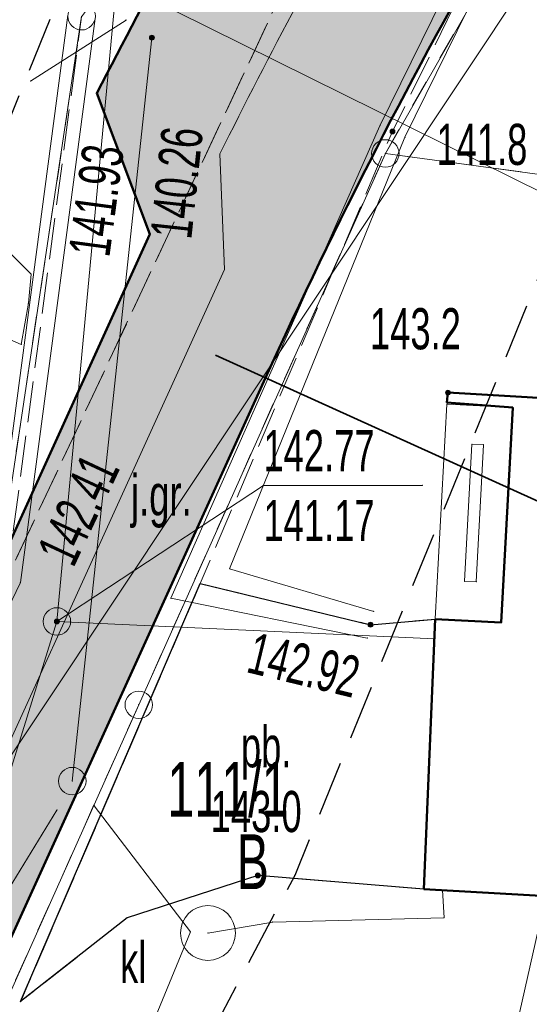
# Model space of a CAD drawing. Extents: x 6456700 to 6518119, y 5963420 to 5980059.
# Tile 198 of 256: x 6512439 to 6512448, y 5966171 to 5966189. Entities that reach past the tile are written whole.
import ezdxf
from ezdxf.enums import TextEntityAlignment as Align

# ---------------------------------------------------------------- set-up
doc = ezdxf.new("R2010")
doc.units = 0
doc.header["$MEASUREMENT"] = 0
for name, pattern in [('L_0_03', [1, 0.5, -0.5]), ('L_0_04', [1.5, 1, -0.5]), ('L_0_52', [1, 0.75, -0.25])]:
    doc.linetypes.add(name, pattern=pattern)
doc.layers.get('0').update_dxf_attribs({"color": 2, "linetype": 'CONTINUOUS', "lineweight": 5})
for name, color, linetype, lineweight in [('18mm Kreska ciągła', 7, 'CONTINUOUS', 18), ('202_punkt_graniczny', 7, 'CONTINUOUS', 18), ('210_oznaczenie_konturu_uzytku_gruntowego', 96, 'CONTINUOUS', 18), ('211_numer_dzialki_ewidencyjnej', 7, 'CONTINUOUS', 18), ('218_kontur_uzytku_gruntowego', 96, 'L_0_03', 18), ('219_dzialka_ewidencyjna', 7, 'CONTINUOUS', 18), ('312_budynek_ewidencyjny', 7, 'CONTINUOUS', 18), ('352_schody', 7, 'CONTINUOUS', 18), ('35mm Ciągła', 7, 'CONTINUOUS', 35), ('50mm Kreska ciągła', 7, 'CONTINUOUS', 50), ('9mm Kreska ciągła', 252, 'CONTINUOUS', 9), ('jezdnia', 7, 'CONTINUOUS', 18), ('jezdnia_Atr17', 7, 'CONTINUOUS', 18), ('komora_podziemna', 7, 'CONTINUOUS', 18), ('kraweznik', 7, 'CONTINUOUS', 18), ('obszar_utwardzony', 7, 'CONTINUOUS', 18), ('obszar_utwardzony_Atr17', 7, 'CONTINUOUS', 18), ('osadnik__szambo', 7, 'CONTINUOUS', 18), ('osadnik__szambo_Atr17', 7, 'CONTINUOUS', 18), ('pikieta_naturalna', 7, 'CONTINUOUS', 18), ('pikieta_naturalna_Atr2', 7, 'CONTINUOUS', 18), ('pikieta_sztuczna', 7, 'CONTINUOUS', 18), ('pikieta_sztuczna_Atr2', 7, 'CONTINUOUS', 18), ('przewod_elektroenergetyczny_niskiego_napiecia', 7, 'CONTINUOUS', 18), ('przewod_kanalizacyjny', 7, 'CONTINUOUS', 18), ('przewod_telekomunikacyjny_podziemny', 7, 'CONTINUOUS', 18), ('przewod_wodociagowy', 7, 'CONTINUOUS', 18), ('rzedna', 7, 'CONTINUOUS', 18), ('rzedna_Atr2', 7, 'CONTINUOUS', 18), ('rzedna_Atr3', 7, 'CONTINUOUS', 18), ('sciana_oporowa__linia_', 7, 'CONTINUOUS', 18), ('studnia_kanalizacyjna', 7, 'CONTINUOUS', 18), ('weranda_lub_ganek', 7, 'CONTINUOUS', 18), ('Zakres', 7, 'CONTINUOUS', 18)]:
    doc.layers.add(name, color=color, linetype=linetype, lineweight=lineweight)
doc.styles.get("Standard").update_dxf_attribs({"font": 'txt', "width": 0.75})

# ---------------------------------------------------------------- blocks, each defined once
blk = doc.blocks.new('mdcp_nowa')
at = {"layer": 'pikieta_naturalna', "linetype": 'Continuous', "lineweight": 18, "true_color": 0x000000}
for points in [[(6495176.56, 5982638.095, 1), (6495176.56, 5982638.185, 1)], [(6495177.57, 5982633.335, 1), (6495177.57, 5982633.425, 1)], [(6495174.11, 5982624.535, 1), (6495174.11, 5982624.625, 1)]]:
    blk.add_hatch(color=18, dxfattribs=at).paths.add_polyline_path(points)
at = {"layer": 'pikieta_sztuczna', "linetype": 'Continuous', "lineweight": 18, "true_color": 0x000000}
blk.add_hatch(color=18, dxfattribs=at).paths.add_polyline_path([(6495176.16, 5982629.105, 1), (6495176.16, 5982629.195, 1)])
at = {"layer": 'rzedna', "linetype": 'Continuous', "lineweight": 18, "true_color": 0x000000}
for points in [[(6495172.18, 5982639.805, 1), (6495172.18, 5982639.895, 1)], [(6495170.45, 5982629.165, 1), (6495170.45, 5982629.255, 1)]]:
    blk.add_hatch(color=18, dxfattribs=at).paths.add_polyline_path(points)
at = {"layer": '202_punkt_graniczny', "color": 7, "linetype": 'Continuous', "lineweight": 18}
for centre in [(6495170.9, 5982640.24), (6495176.43, 5982637.74), (6495171.94, 5982627.69)]:
    blk.add_circle(centre, 0.25, dxfattribs=at)
at = {"layer": '202_punkt_graniczny'}
for p in [(6495176.43, 5982637.74), (6495171.94, 5982627.69)]:
    blk.add_point(p, dxfattribs=at)
at = {"layer": '218_kontur_uzytku_gruntowego', "lineweight": 18, "flags": 128}
for points in [[(6495176.43, 5982637.74), (6495183.86, 5982650.71)], [(6495168.97, 5982627.36), (6495170.9, 5982640.24)], [(6495176.43, 5982637.74), (6495171.94, 5982627.69)], [(6495202.68, 5982634.16), (6495176.43, 5982637.74)], [(6495171.94, 5982627.69), (6495166.96, 5982616.54)]]:
    blk.add_lwpolyline(points, dxfattribs=at)
at = {"layer": '218_kontur_uzytku_gruntowego'}
for p in [(6495176.43, 5982637.74), (6495176.43, 5982637.74), (6495176.43, 5982637.74), (6495176.43, 5982637.74), (6495176.43, 5982637.74), (6495176.43, 5982637.74), (6495171.94, 5982627.69), (6495171.94, 5982627.69), (6495171.94, 5982627.69), (6495171.94, 5982627.69)]:
    blk.add_point(p, dxfattribs=at)
at = {"layer": '219_dzialka_ewidencyjna', "color": 3, "linetype": 'Continuous', "lineweight": 18, "flags": 128}
for points in [[(6495183.86, 5982650.71), (6495176.43, 5982637.74)], [(6495168.97, 5982627.36), (6495170.9, 5982640.24)], [(6495176.43, 5982637.74), (6495171.94, 5982627.69)], [(6495176.43, 5982637.74), (6495202.68, 5982634.16)], [(6495171.94, 5982627.69), (6495166.96, 5982616.54)]]:
    blk.add_lwpolyline(points, dxfattribs=at)
at = {"layer": '219_dzialka_ewidencyjna', "color": 3}
for p in [(6495176.43, 5982637.74), (6495176.43, 5982637.74), (6495176.43, 5982637.74), (6495171.94, 5982627.69), (6495171.94, 5982627.69)]:
    blk.add_point(p, dxfattribs=at)
at = {"layer": '312_budynek_ewidencyjny', "color": 7, "linetype": 'Continuous', "lineweight": 50, "flags": 128}
for points in [[(6495177.55, 5982633.2), (6495177.57, 5982633.38)], [(6495177.57, 5982633.38), (6495186.42, 5982632.86)], [(6495178.75, 5982633.11), (6495177.55, 5982633.2)], [(6495178.54, 5982629.19), (6495178.75, 5982633.11)], [(6495177.13, 5982624.33), (6495177.34, 5982629.25)], [(6495177.34, 5982629.25), (6495178.54, 5982629.19)], [(6495187.49, 5982623.74), (6495177.13, 5982624.33)]]:
    blk.add_lwpolyline(points, dxfattribs=at)
at = {"layer": '312_budynek_ewidencyjny'}
for p in [(6495177.57, 5982633.38), (6495177.57, 5982633.38), (6495177.55, 5982633.2), (6495177.55, 5982633.2), (6495178.75, 5982633.11), (6495178.75, 5982633.11), (6495177.34, 5982629.25), (6495177.34, 5982629.25), (6495178.54, 5982629.19), (6495178.54, 5982629.19), (6495177.13, 5982624.33), (6495177.13, 5982624.33)]:
    blk.add_point(p, dxfattribs=at)
at = {"layer": '352_schody', "color": 7, "linetype": 'Continuous', "lineweight": 18, "flags": 128}
blk.add_lwpolyline([(6495168.95, 5982634.63), (6495169.09, 5982635.12), (6495168.42, 5982635.84), (6495167.58, 5982636.71), (6495166.77, 5982637.11), (6495165.68, 5982637.16), (6495164.33, 5982636.59), (6495163.71, 5982637.46), (6495165.55, 5982638.09), (6495166.98, 5982637.98), (6495168.15, 5982637.38), (6495169.04, 5982636.48), (6495169.98, 5982635.54), (6495169.93, 5982635.01), (6495169.8, 5982634.26)], close=True, dxfattribs=at)
at = {"layer": '352_schody'}
for p in [(6495169.98, 5982635.54), (6495169.98, 5982635.54), (6495169.93, 5982635.01), (6495169.93, 5982635.01), (6495169.8, 5982634.26), (6495169.8, 5982634.26)]:
    blk.add_point(p, dxfattribs=at)
at = {"layer": 'jezdnia', "color": 7, "linetype": 'L_0_52', "lineweight": 18, "flags": 128}
blk.add_lwpolyline([(6495195.83, 5982978.97), (6495200.77, 5982990.52), (6495203.76, 5983005.28), (6495200.35, 5983025.82), (6495193.24, 5983036.29), (6495189.14, 5983049.6), (6495185.12, 5983067.8), (6495183.17, 5983077.08), (6495178.19, 5983089.73), (6495174.64, 5983098.86), (6495168.43, 5983115.09), (6495161.55, 5983133.83), (6495154.76, 5983147.58), (6495144.33, 5983166.27), (6495135.54, 5983182.13), (6495131.43, 5983212.99), (6495131.68, 5983233.26), (6495131.46, 5983243.99), (6495128.32, 5983280.81), (6495127.29, 5983298.52), (6495124.19, 5983336.19), (6495123.5, 5983344), (6495121.28, 5983367.92), (6495119.64, 5983396.13), (6495116.73, 5983412.76), (6495117.19, 5983441.35), (6495116.43, 5983457.42), (6495115.48, 5983476.53), (6495115.11, 5983482.62), (6495112.3, 5983484.4), (6495091.45, 5983481.81), (6495091.37, 5983484.19), (6495109.96, 5983486.92), (6495113.25, 5983490.41), (6495113.24, 5983503.43), (6495112.69, 5983521.82), (6495113.13, 5983545.8), (6495113.51, 5983566.95), (6495116.02, 5983585), (6495118.4, 5983609.28), (6495123.42, 5983650.06), (6495131.2, 5983686.54), (6495140.07, 5983719.72), (6495146.41, 5983753.33), (6495149.05, 5983763.24), (6495154.18, 5983776.85), (6495160.67, 5983784.68), (6495175.29, 5983798.4), (6495197.26, 5983816.17), (6495217.4, 5983831.86), (6495238.65, 5983846.53), (6495263.72, 5983869.02), (6495276.39, 5983884.8), (6495285.32, 5983901), (6495289.2, 5983910.41), (6495292.89, 5983924.2), (6495294.78, 5983930.12), (6495299.2, 5983944.93), (6495304.61, 5983964.52), (6495307.5, 5983979.46), (6495307.59, 5983992.22), (6495306.46, 5984009.09), (6495305.69, 5984028.3), (6495305.67, 5984038.17), (6495300.99, 5984057.07), (6495297.28, 5984082.3), (6495291.79, 5984107.54), (6495288.36, 5984130.45), (6495280.64, 5984151.56), (6495274.64, 5984171.22), (6495270.98, 5984181.26), (6495273.99, 5984181.03), (6495276.87, 5984171.8), (6495283.5, 5984152.14), (6495291.35, 5984131.82), (6495294.78, 5984110.77), (6495299.68, 5984081.31), (6495303.27, 5984060.79), (6495332.62, 5984062.58), (6495350.78, 5984065.69), (6495352.73, 5984070.57), (6495357.63, 5984062.1), (6495352.37, 5984062.87), (6495334.16, 5984059.86), (6495303.89, 5984056.79), (6495307.64, 5984045.46), (6495309.06, 5984037.47), (6495310.62, 5984029.01), (6495312.95, 5983997.49), (6495310.44, 5983991.82), (6495310.09, 5983979.31), (6495307.08, 5983963.82), (6495301.68, 5983944.67), (6495295.97, 5983923.79), (6495292.77, 5983913.71), (6495290.13, 5983906.38), (6495284.32, 5983893.37), (6495278.05, 5983883.04), (6495264.46, 5983865.44), (6495239.09, 5983842.69), (6495219.23, 5983829.73), (6495216.93, 5983819.97), (6495223.58, 5983813.84), (6495228.16, 5983809.41), (6495224.21, 5983807.55), (6495214.94, 5983813.05), (6495207.87, 5983817.5), (6495201.24, 5983815.27), (6495178.34, 5983796.41), (6495165.6, 5983786.15), (6495159.73, 5983777.73), (6495154.77, 5983771.17), (6495151.16, 5983759.97), (6495150.26, 5983749.93), (6495142.6, 5983719.51), (6495134.42, 5983684.95), (6495127.4, 5983650.76), (6495120.08, 5983602.2), (6495117.42, 5983578.29), (6495115.94, 5983567.9), (6495115.38, 5983544.13), (6495115.07, 5983520.98), (6495115.65, 5983504.52), (6495116.24, 5983490.91), (6495120.25, 5983487.29), (6495126.33, 5983487.84), (6495143.65, 5983489.58), (6495144.46, 5983486.94), (6495127.88, 5983485.15), (6495121.64, 5983482.36), (6495118.37, 5983476.22), (6495119.55, 5983458.22), (6495119.45, 5983441.1), (6495120.18, 5983413.18), (6495121.99, 5983405.13), (6495126.07, 5983403.29), (6495130.48, 5983403.23), (6495129.73, 5983399.77), (6495124.35, 5983396.96), (6495123.73, 5983368.04), (6495126.63, 5983336.2), (6495129.59, 5983298.85), (6495131.1, 5983280.79), (6495133, 5983262.8), (6495134.25, 5983243.51), (6495134.8, 5983233.03), (6495133.67, 5983213.6), (6495138.07, 5983181.73), (6495146.27, 5983167.62), (6495157.18, 5983147.99), (6495163.68, 5983134.39), (6495170.96, 5983115.51), (6495175.46, 5983104.48), (6495181.17, 5983100.74), (6495199.93, 5983101.55), (6495199.17, 5983099.07), (6495182.34, 5983097.53), (6495180.35, 5983094.32), (6495185.39, 5983081.2), (6495192.07, 5983052.44), (6495195.58, 5983038.04), (6495198.53, 5983033.23), (6495203.76, 5983025.83), (6495206.13, 5983003.89), (6495202.54, 5982989.27), (6495201.18, 5982984.38), (6495199.22, 5982977.33), (6495199.31, 5982965.37), (6495200.17, 5982948.62), (6495203.01, 5982926.24), (6495205.43, 5982907.13), (6495210.02, 5982873.53), (6495214.31, 5982847.66), (6495217.75, 5982836.69), (6495222.16, 5982822), (6495228.36, 5982806.97), (6495230.37, 5982804.25), (6495235.28, 5982800.03), (6495240.12, 5982797.03), (6495226.36, 5982801.25), (6495225.42, 5982799.59), (6495224.16, 5982791.52), (6495222.71, 5982778.54), (6495222.21, 5982760.62), (6495221.26, 5982748.78), (6495217.72, 5982722.5), (6495220.89, 5982699.43), (6495222.63, 5982688.01), (6495226.82, 5982681.43), (6495232.44, 5982678.09), (6495238.57, 5982677.74), (6495238.58, 5982674.2), (6495234.94, 5982674.18), (6495222.7, 5982675.95), (6495211.13, 5982675.67), (6495203.44, 5982672.24), (6495190.56, 5982660.85), (6495183.64, 5982651.87), (6495180.18, 5982645.51), (6495176.56, 5982638.14), (6495173.06, 5982629.9), (6495169.79, 5982622.28), (6495168.95, 5982621.1), (6495167.1, 5982622.09), (6495169.54, 5982629.99), (6495175.88, 5982643.52), (6495181.21, 5982652.88), (6495188.25, 5982661.9), (6495200.25, 5982673.34), (6495211.64, 5982680.53), (6495218.14, 5982692.06), (6495218.39, 5982699.72), (6495215.1, 5982723.62), (6495216.08, 5982729.8), (6495218.41, 5982743.49), (6495220.09, 5982761.04), (6495220.41, 5982779.3), (6495221.74, 5982791.03), (6495222.5, 5982799.07), (6495220.92, 5982803.86), (6495210.51, 5982812.59), (6495206.38, 5982817.94), (6495202.5, 5982823.86), (6495197.41, 5982834.99), (6495191.07, 5982840.79), (6495178.96, 5982851.25), (6495180.72, 5982852.83), (6495192.33, 5982842.82), (6495193.9, 5982841.49), (6495196.29, 5982839.47), (6495200.7, 5982838.43), (6495206.86, 5982825.62), (6495210.11, 5982820.87), (6495214.26, 5982814.71), (6495221.36, 5982809.09), (6495224.36, 5982806.84), (6495223.38, 5982810.9), (6495218.5, 5982823.84), (6495214.57, 5982836.22), (6495211.53, 5982847.15), (6495206.8, 5982872.08), (6495202.64, 5982906.51), (6495199.04, 5982926.21), (6495196.67, 5982948.55), (6495195.68, 5982964.58)], close=True, dxfattribs=at)
at = {"layer": 'jezdnia'}
for p in [(6495176.56, 5982638.14), (6495173.06, 5982629.9), (6495169.79, 5982622.28)]:
    blk.add_point(p, dxfattribs=at)
at = {"layer": 'komora_podziemna', "color": 5, "linetype": 'Continuous', "lineweight": 13}
blk.add_circle((6495170.45, 5982629.21), 0.25, dxfattribs=at)
at = {"layer": 'komora_podziemna'}
blk.add_point((6495170.45, 5982629.21), dxfattribs=at)
at = {"layer": 'kraweznik', "color": 7, "linetype": 'Continuous', "lineweight": 25, "flags": 128}
blk.add_lwpolyline([(6495169.79, 5982622.28), (6495173.06, 5982629.9), (6495176.16, 5982629.15), (6495177.34, 5982629.25), (6495177.13, 5982624.33), (6495174.11, 5982624.58), (6495171.73, 5982623.81)], close=True, dxfattribs=at)
at = {"layer": 'kraweznik'}
for p in [(6495173.06, 5982629.9), (6495177.34, 5982629.25), (6495176.16, 5982629.15), (6495174.11, 5982624.58), (6495177.13, 5982624.33), (6495171.73, 5982623.81), (6495169.79, 5982622.28)]:
    blk.add_point(p, dxfattribs=at)
at = {"layer": 'obszar_utwardzony', "color": 7, "linetype": 'L_0_52', "lineweight": 18, "flags": 128}
for points in [[(6495170.9, 5982640.23), (6495172.14, 5982641.91), (6495174.99, 5982642.93), (6495175.88, 5982643.52), (6495169.54, 5982629.99)], [(6495173.06, 5982629.9), (6495176.16, 5982629.15), (6495177.34, 5982629.25), (6495177.13, 5982624.33), (6495174.11, 5982624.58), (6495171.73, 5982623.81), (6495169.79, 5982622.28)]]:
    blk.add_lwpolyline(points, close=True, dxfattribs=at)
at = {"layer": 'obszar_utwardzony'}
for p in [(6495173.06, 5982629.9), (6495177.34, 5982629.25), (6495176.16, 5982629.15), (6495174.11, 5982624.58), (6495177.13, 5982624.33), (6495171.73, 5982623.81), (6495169.79, 5982622.28)]:
    blk.add_point(p, dxfattribs=at)
at = {"layer": 'osadnik__szambo', "color": 34, "linetype": 'Continuous', "lineweight": 18}
blk.add_circle((6495173.2, 5982623.53), 0.5, dxfattribs=at)
at = {"layer": 'osadnik__szambo'}
blk.add_point((6495173.2, 5982623.53), dxfattribs=at)
at = {"layer": 'pikieta_naturalna', "color": 7, "linetype": 'Continuous', "lineweight": 18}
for centre in [(6495176.56, 5982638.14), (6495177.57, 5982633.38), (6495174.11, 5982624.58)]:
    blk.add_circle(centre, 0.045, dxfattribs=at)
at = {"layer": 'pikieta_naturalna'}
for p in [(6495176.56, 5982638.14), (6495177.57, 5982633.38), (6495174.11, 5982624.58)]:
    blk.add_point(p, dxfattribs=at)
at = {"layer": 'pikieta_sztuczna', "color": 7, "linetype": 'Continuous', "lineweight": 18}
blk.add_circle((6495176.16, 5982629.15), 0.045, dxfattribs=at)
at = {"layer": 'pikieta_sztuczna'}
blk.add_point((6495176.16, 5982629.15), dxfattribs=at)
at = {"layer": 'przewod_elektroenergetyczny_niskiego_napiecia', "color": 1, "linetype": 'Continuous', "lineweight": 18, "flags": 128}
blk.add_lwpolyline([(6495163.87, 5982618.13), (6495186.65, 5982652.39)], dxfattribs=at)
at = {"layer": 'przewod_kanalizacyjny', "color": 34, "linetype": 'Continuous', "lineweight": 18, "flags": 128}
for points in [[(6495169.97, 5982639.06), (6495171.71, 5982640.17)], [(6495172.18, 5982639.85), (6495170.73, 5982626.3)], [(6495171.13, 5982625.85), (6495172.88, 5982623.55)], [(6495170.45, 5982625.77), (6495156.12, 5982602.36), (6495141.15, 5982588.26), (6495113.72, 5982578.32), (6495092.68, 5982569.53), (6495045.09, 5982537.09), (6495021.25, 5982523.09), (6494993.35, 5982504.58), (6494979.31, 5982519.23), (6494973.67, 5982513.49)], [(6495177.47, 5982624.31), (6495177.5, 5982623.81), (6495174.38, 5982623.73), (6495173.2, 5982623.53)], [(6495170.53, 5982617.83), (6495172.88, 5982623.55)]]:
    blk.add_lwpolyline(points, dxfattribs=at)
at = {"layer": 'przewod_kanalizacyjny'}
for p in [(6495171.71, 5982640.17), (6495172.18, 5982639.85), (6495169.97, 5982639.06), (6495170.73, 5982626.3), (6495171.13, 5982625.85), (6495170.45, 5982625.77), (6495177.47, 5982624.31), (6495174.38, 5982623.73), (6495177.5, 5982623.81), (6495172.88, 5982623.55), (6495172.88, 5982623.55), (6495173.2, 5982623.53)]:
    blk.add_point(p, dxfattribs=at)
at = {"layer": 'przewod_telekomunikacyjny_podziemny', "color": 30, "linetype": 'Continuous', "lineweight": 18, "flags": 128}
blk.add_lwpolyline([(6495153.57, 5982590.59), (6495152.83, 5982590.73), (6495151.42, 5982594.97), (6495155.47, 5982599.82), (6495161.14, 5982606.74), (6495162.81, 5982608.74), (6495165.59, 5982614.6), (6495166.76, 5982617.16), (6495169.39, 5982618.23), (6495175.33, 5982621.55), (6495176, 5982621.93), (6495178.78, 5982621.67), (6495179.35, 5982624.2)], dxfattribs=at)
at = {"layer": 'przewod_wodociagowy', "color": 5, "linetype": 'Continuous', "lineweight": 18, "flags": 128}
for points in [[(6495141.74, 5982586.62), (6495142.18, 5982588.3), (6495155.04, 5982602.15), (6495166.84, 5982620.28), (6495169.54, 5982626.28), (6495170.45, 5982629.21), (6495171.51, 5982640.57), (6495178.33, 5982653.56), (6495190.65, 5982666.48), (6495208.75, 5982678.3), (6495220.98, 5982677.43), (6495221.38, 5982677.4)], [(6495182.11, 5982633.11), (6495179.35, 5982636.99), (6495172.6, 5982640.34), (6495168.46, 5982641.91), (6495159.17, 5982639.71), (6495156.83, 5982642.35)], [(6495177.33, 5982628.89), (6495170.45, 5982629.21)]]:
    blk.add_lwpolyline(points, dxfattribs=at)
at = {"layer": 'przewod_wodociagowy'}
for p in [(6495170.45, 5982629.21), (6495170.45, 5982629.21), (6495177.33, 5982628.89)]:
    blk.add_point(p, dxfattribs=at)
at = {"layer": 'rzedna', "color": 7, "linetype": 'Continuous', "lineweight": 18}
for centre in [(6495172.18, 5982639.85), (6495170.45, 5982629.21)]:
    blk.add_circle(centre, 0.045, dxfattribs=at)
at = {"layer": 'rzedna'}
for p in [(6495172.18, 5982639.85), (6495170.45, 5982629.21)]:
    blk.add_point(p, dxfattribs=at)
at = {"layer": 'rzedna_Atr2', "color": 7, "linetype": 'Continuous', "lineweight": 18, "flags": 128}
blk.add_lwpolyline([(6495170.45, 5982629.21), (6495174.21, 5982631.69), (6495177.101, 5982631.69)], dxfattribs=at)
at = {"layer": 'rzedna_Atr2'}
for p in [(6495174.21, 5982631.69), (6495177.101, 5982631.69), (6495170.45, 5982629.21)]:
    blk.add_point(p, dxfattribs=at)
at = {"layer": 'sciana_oporowa__linia_', "color": 7, "linetype": 'Continuous', "lineweight": 18, "flags": 128}
for points in [[(6495176.101, 5982628.907), (6495172.525, 5982629.631), (6495176.332, 5982638.244), (6495179.962, 5982645.633), (6495184.106, 5982652.126), (6495188.915, 5982658.146)], [(6495176.219, 5982629.393), (6495173.595, 5982630.169), (6495176.787, 5982638.036), (6495180.398, 5982645.387), (6495184.513, 5982651.834), (6495189.305, 5982657.834)], [(6495166.685, 5982624.639), (6495169.295, 5982630.063), (6495170.652, 5982640.263)], [(6495167.135, 5982624.422), (6495169.785, 5982629.917), (6495171.148, 5982640.197)]]:
    blk.add_lwpolyline(points, dxfattribs=at)
at = {"layer": 'sciana_oporowa__linia_'}
for p in [(6495176.332, 5982638.244), (6495176.787, 5982638.036), (6495173.595, 5982630.169), (6495169.785, 5982629.917), (6495172.525, 5982629.631), (6495176.219, 5982629.393), (6495176.101, 5982628.907)]:
    blk.add_point(p, dxfattribs=at)
at = {"layer": 'studnia_kanalizacyjna', "color": 34, "linetype": 'Continuous', "lineweight": 13}
blk.add_circle((6495170.73, 5982626.3), 0.25, dxfattribs=at)
at = {"layer": 'studnia_kanalizacyjna'}
blk.add_point((6495170.73, 5982626.3), dxfattribs=at)
at = {"layer": 'weranda_lub_ganek', "color": 7, "linetype": 'Continuous', "lineweight": 18, "flags": 128}
for points in [[(6495178.75, 5982633.11), (6495178.54, 5982629.2), (6495177.34, 5982629.26), (6495177.55, 5982633.17)], [(6495178.217, 5982632.429), (6495178.085, 5982629.932), (6495177.873, 5982629.941), (6495178.005, 5982632.438)]]:
    blk.add_lwpolyline(points, close=True, dxfattribs=at)
at = {"layer": 'weranda_lub_ganek'}
for p in [(6495177.55, 5982633.17), (6495178.75, 5982633.11), (6495178.005, 5982632.438), (6495178.217, 5982632.429), (6495177.873, 5982629.941), (6495178.085, 5982629.932), (6495177.34, 5982629.26), (6495178.54, 5982629.2)]:
    blk.add_point(p, dxfattribs=at)
at = {"layer": 'Zakres', "linetype": 'L_0_04', "lineweight": 25, "flags": 128}
blk.add_lwpolyline([(6495113.77, 5985050.22), (6495121.12, 5984877.07), (6495125.76, 5984757.87), (6495129.89, 5984649.81), (6495141.08, 5984611.3), (6495145.77, 5984544.53), (6495147.36, 5984487.27), (6495157.22, 5984392.07), (6495162.95, 5984387.45), (6495180.24, 5984384.16), (6495229.5, 5984386.61), (6495251.65, 5984373.41), (6495258.77, 5984357.12), (6495255.44, 5984330.44), (6495250.77, 5984304.39), (6495252.21, 5984282.78), (6495255.46, 5984256.45), (6495254.94, 5984238.25), (6495266.4, 5984211), (6495277.24, 5984182.33), (6495294.2, 5984133.19), (6495300.94, 5984095.37), (6495313.24, 5984037.69), (6495317.44, 5983978.18), (6495300.35, 5983922.18), (6495282.35, 5983883.38), (6495266.21, 5983862.23), (6495242.03, 5983839.67), (6495211.11, 5983816.86), (6495158.26, 5983772.66), (6495130.6, 5983651.16), (6495116.31, 5983543.43), (6495129.51, 5983346.73), (6495134.58, 5983264.71), (6495139.64, 5983186.97), (6495193.25, 5983077.94), (6495199.2, 5983041.97), (6495206.23, 5983026), (6495208.96, 5983004.88), (6495202.27, 5982979.48), (6495202.42, 5982950.13), (6495209.35, 5982897.38), (6495215.97, 5982850.34), (6495228.6, 5982809.97), (6495226.85, 5982778.82), (6495225.04, 5982750.56), (6495220.26, 5982723.37), (6495226.54, 5982679.97), (6495206.06, 5982669.48), (6495192.68, 5982657.71), (6495184.57, 5982648.65), (6495174.78, 5982624.58), (6495164.23, 5982604.61), (6495150.7, 5982588.3), (6495137.69, 5982582.43), (6495118.26, 5982573.75), (6495100.35, 5982558.42), (6495090.36, 5982544.99), (6495075.87, 5982519.06), (6495060.83, 5982499.68), (6495049.41, 5982485.49), (6495035.07, 5982459.7), (6495006.7, 5982406.64), (6494980.89, 5982351.84), (6494944.35, 5982293.29), (6494925.72, 5982250.11), (6494905.2, 5982190.37), (6494898.43, 5982153.5), (6494879.51, 5982063.89), (6494864.14, 5981992.66), (6494816.93, 5981768.61), (6494777.79, 5981577.7), (6494739.84, 5981394.72), (6494718.65, 5981297.89), (6494716.45, 5981237.31), (6494738.62, 5981208.21), (6494776.48, 5981173.06), (6494817.16, 5981137.44), (6494847.63, 5981109.8), (6494877.39, 5981077.08), (6494912.75, 5981030.55), (6494916.06, 5981014.71), (6494903.86, 5980957.01), (6494916.13, 5980953.51), (6494892.32, 5980927.59), (6494850.7, 5980858.8), (6494806.81, 5980779.89), (6494785.1, 5980753.49), (6494715.22, 5980723.29), (6494679.96, 5980686.78), (6494651.35, 5980651.29), (6494549.14, 5980683.24), (6494511.84, 5980659.66), (6494443.61, 5980630.33), (6494428.78, 5980598.6), (6494431.58, 5980579.46), (6494420.56, 5980549.76), (6494416.45, 5980528.2), (6494403.86, 5980507.16), (6494388.89, 5980482.96), (6494365.32, 5980407.99), (6494335.67, 5980315.15), (6494332.29, 5980297.41), (6494335.1, 5980278.18), (6494347.25, 5980254.84), (6494336.79, 5980250.09), (6494300.04, 5980271.34), (6494320.8, 5980301.43), (6494336.81, 5980349.17), (6494344.85, 5980380.92), (6494360.85, 5980437.13), (6494374.18, 5980476.38), (6494386.14, 5980498.84), (6494403.02, 5980528.52), (6494411.33, 5980563.19), (6494420.84, 5980586.25), (6494420.25, 5980601.11), (6494434.95, 5980635.94), (6494446.75, 5980644.99), (6494465.77, 5980647.27), (6494513.02, 5980669.46), (6494507.85, 5980679.68), (6494547.89, 5980705.83), (6494570.06, 5980691.34), (6494636.17, 5980669.05), (6494706.14, 5980756.86), (6494742.78, 5980772.58), (6494798.53, 5980814.27), (6494826.12, 5980867.97), (6494849.57, 5980908.6), (6494845.35, 5980942.01), (6494853.94, 5980970.83), (6494891.08, 5980960.54), (6494890.11, 5980965.73), (6494903.94, 5981025.69), (6494869.98, 5981070.3), (6494770.97, 5981160.58), (6494728.18, 5981200.64), (6494706.13, 5981229.56), (6494707.94, 5981299.75), (6494728.84, 5981398.1), (6494767.06, 5981580.19), (6494806.17, 5981770.55), (6494854.36, 5981994.76), (6494869.73, 5982065.97), (6494888.61, 5982155.44), (6494891.67, 5982173.95), (6494895.82, 5982197.45), (6494916.38, 5982253.72), (6494935.47, 5982297.95), (6494954.97, 5982331.67), (6494972.09, 5982356.64), (6494997.76, 5982411.14), (6495026.29, 5982464.48), (6495041.09, 5982491.09), (6495052.99, 5982505.88), (6495067.51, 5982524.6), (6495081.94, 5982550.43), (6495092.99, 5982565.28), (6495112.86, 5982582.29), (6495133.59, 5982591.55), (6495144.48, 5982596.46), (6495155.87, 5982610.19), (6495165.7, 5982628.8), (6495175.96, 5982654.03), (6495185.62, 5982664.83), (6495200.4, 5982677.82), (6495212.49, 5982688.04), (6495209.64, 5982723.43), (6495215.22, 5982750.57), (6495216.87, 5982779.54), (6495218.31, 5982809.31), (6495206.86, 5982847.92), (6495199.44, 5982894.74), (6495192.11, 5982948.71), (6495190.16, 5982979.24), (6495183.47, 5983075.16), (6495129.79, 5983184.34), (6495124.6, 5983264.07), (6495119.53, 5983346.09), (6495106.27, 5983543.75), (6495120.74, 5983652.9), (6495148.75, 5983779.42), (6495204.15, 5983826.04), (6495273.41, 5983889.36), (6495288.53, 5983927.42), (6495300.83, 5983964.69), (6495303.91, 5983980.14), (6495301.32, 5984039.55), (6495291.1, 5984093.63), (6495284.5, 5984130.67), (6495267.84, 5984178.93), (6495257.12, 5984207.3), (6495244.96, 5984236.19), (6495244.79, 5984255.42), (6495242.25, 5984281.97), (6495240.71, 5984304.95), (6495245.55, 5984331.94), (6495248.51, 5984355.64), (6495243.77, 5984366.47), (6495226.98, 5984376.47), (6495179.54, 5984374.12), (6495158.61, 5984378.09), (6495147.7, 5984386.91), (6495137.38, 5984486.61), (6495135.78, 5984544.04), (6495131.18, 5984609.54), (6495119.95, 5984648.2), (6495115.76, 5984757.49), (6495111.12, 5984876.67), (6495103.73, 5985050.93), (6495109.36, 5985081.73), (6495120.41, 5985085.88)], close=True, dxfattribs=at)
at = {"layer": 'Zakres'}
blk.add_point((6495174.78, 5982624.58), dxfattribs=at)
at = {"layer": '210_oznaczenie_konturu_uzytku_gruntowego', "lineweight": 20, "width": 0.66}
blk.add_text('B', height=1, dxfattribs=at).set_placement((6495173.722, 5982625.33), align=Align.TOP_LEFT)
at = {"layer": '211_numer_dzialki_ewidencyjnej', "color": 7, "lineweight": 20, "width": 0.66}
blk.add_text('111/1', height=1, dxfattribs=at).set_placement((6495172.46, 5982626.65), align=Align.TOP_LEFT)
at = {"layer": 'jezdnia_Atr17', "color": 7, "lineweight": 15, "width": 0.66}
blk.add_text('j.gr.', height=0.75, dxfattribs=at).set_placement((6495171.8, 5982631.89), align=Align.TOP_LEFT)
at = {"layer": 'obszar_utwardzony_Atr17', "color": 7, "lineweight": 15, "width": 0.66}
blk.add_text('pb.', height=0.75, dxfattribs=at).set_placement((6495173.8, 5982627.3), align=Align.TOP_LEFT)
at = {"layer": 'osadnik__szambo_Atr17', "color": 34, "lineweight": 15, "width": 0.66}
blk.add_text('kl', height=0.75, dxfattribs=at).set_placement((6495171.6, 5982623.37), align=Align.TOP_LEFT)
at = {"layer": 'pikieta_naturalna_Atr2', "color": 7, "lineweight": 15, "width": 0.66}
for s, p in [('141.8', (6495177.36, 5982638.28)), ('143.2', (6495176.15, 5982634.92)), ('143.0', (6495173.25, 5982626.12))]:
    blk.add_text(s, height=0.75, dxfattribs=at).set_placement(p, align=Align.TOP_LEFT)
at = {"layer": 'pikieta_sztuczna_Atr2', "color": 7, "lineweight": 15, "width": 0.66}
for s, rotation, p in [('141.93', 82.4, (6495170.66, 5982635.93)), ('142.41', 64.9, (6495170.07, 5982630.49)), ('142.92', 346.4, (6495174.05, 5982629.02))]:
    blk.add_text(s, height=0.75, rotation=rotation, dxfattribs=at).set_placement(p, align=Align.TOP_LEFT)
at = {"layer": 'rzedna_Atr2', "color": 7, "lineweight": 15, "width": 0.66}
blk.add_text('140.26', height=0.75, rotation=83.9, dxfattribs=at).set_placement((6495172.15, 5982636.24), align=Align.TOP_LEFT)
blk.add_text('142.77', height=0.75, dxfattribs=at).set_placement((6495174.21, 5982632.698), align=Align.TOP_LEFT)
at = {"layer": 'rzedna_Atr3', "color": 7, "lineweight": 15, "width": 0.66}
blk.add_text('141.17', height=0.75, dxfattribs=at).set_placement((6495174.21, 5982631.423), align=Align.TOP_LEFT)

msp = doc.modelspace()

# ---------------------------------------------------------------- block references
at = {"linetype": 'ByBlock'}
msp.add_blockref('mdcp_nowa', (17268.786, -16450.998), dxfattribs=at)

# ---------------------------------------------------------------- next in the draw order: hatches: boundary and pattern name
at = {"layer": '9mm Kreska ciągła'}
h = msp.add_hatch(dxfattribs=at)
h.set_pattern_fill('SAND_AND_LIME', color=4, scale=0.1)
h.set_pattern_definition([(37.5, (6512163.41104, 5965706.02106), (-0.006803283, 0.208096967), [0, -0.16416, 0, -0.1836, 0, -0.1755]), (7.5, (6512163.41104, 5965706.02106), (0.19113588, 0.30479178), [0, -0.08856, 0, -0.14796, 0, -0.0567]), (-32.5, (6512163.2782, 5965706.02106), (0.33632732, 0.00061118), [0, -0.054, 0, -0.1944, 0, -0.2538]), (-42.5, (6512163.2782, 5965706.02106), (0.32466167, 0.09478896), [0, -0.027, 0, -0.12744, 0, -0.1458])])
edge = h.paths.add_edge_path()
edge.add_line((6512494.454, 5966351.121), (6512492.815, 5966327.914))
edge.add_arc((6512641.445, 5966317.419), 149, 175.96099, 178.25385)
edge.add_line((6512492.514, 5966321.96), (6512491.933, 5966302.891))
edge.add_arc((6512440.957, 5966304.445), 51, 348.133, 358.2538, ccw=False)
edge.add_line((6512490.867, 5966293.957), (6512486.741, 5966274.321))
edge.add_arc((6512500.441, 5966271.442), 14, 168.133, 189.6608)
edge.add_line((6512486.64, 5966269.093), (6512490.395, 5966247.035))
edge.add_line((6512490.395, 5966247.035), (6512490.607, 5966245.791))
edge.add_arc((6512474.833, 5966243.106), 16, 357.4133, 369.6608, ccw=False)
edge.add_line((6512490.817, 5966242.384), (6512490.724, 5966240.322))
edge.add_arc((6512474.74, 5966241.044), 16, 304.6947, 357.4133, ccw=False)
edge.add_line((6512483.848, 5966227.889), (6512479.157, 5966224.642))
edge.add_arc((6512563.968, 5966102.134), 149, 124.69475, 128.17467)
edge.add_line((6512471.877, 5966219.268), (6512459.798, 5966209.771))
edge.add_arc((6512468.451, 5966198.766), 14, 128.1747, 146.5283)
edge.add_line((6512456.773, 5966206.487), (6512454.137, 5966202.499))
edge.add_arc((6512536.718, 5966147.898), 99, 146.52826, 150.19331)
edge.add_line((6512450.815, 5966197.109), (6512447.264, 5966190.909))
edge.add_arc((6512533.167, 5966141.699), 99, 150.19331, 155.56334)
edge.add_line((6512443.035, 5966182.654), (6512432.867, 5966160.275))
edge.add_arc((6512409.196, 5966171.031), 26, 321.1758, 335.5633, ccw=False)
edge.add_line((6512429.452, 5966154.731), (6512421.621, 5966145))
edge.add_arc((6512409.156, 5966155.031), 16, 309.5931, 321.1758, ccw=False)
edge.add_line((6512419.353, 5966142.701), (6512410.592, 5966135.455))
edge.add_arc((6512400.395, 5966147.785), 16, 291.7201, 309.5931, ccw=False)
edge.add_line((6512406.316, 5966132.921), (6512399.28, 5966130.118))
edge.add_arc((6512417.414, 5966084.597), 49, 111.7201, 118.6787)
edge.add_line((6512393.899, 5966127.586), (6512378.766, 5966119.308))
edge.add_arc((6512390.283, 5966098.252), 24, 118.6787, 130.9764)
edge.add_line((6512374.545, 5966116.372), (6512369.458, 5966111.954))
edge.add_arc((6512385.196, 5966093.834), 24, 130.9764, 144.2474)
edge.add_line((6512365.719, 5966107.857), (6512360.498, 5966100.604))
edge.add_arc((6512392.148, 5966077.817), 39, 144.2474, 151.7186)
edge.add_line((6512357.804, 5966096.296), (6512346.179, 5966074.69))
edge.add_arc((6512310.073, 5966094.116), 41, 323.54, 331.7186, ccw=False)
edge.add_line((6512343.048, 5966069.751), (6512332.977, 5966056.12))
edge.add_arc((6512291.959, 5966086.427), 51, 314.8687, 323.54, ccw=False)
edge.add_line((6512327.939, 5966050.283), (6512325.436, 5966047.791))
edge.add_arc((6512381.169, 5965991.802), 79, 134.86874, 142.03498)
edge.add_line((6512318.887, 5966040.401), (6512317.812, 5966039.024))
edge.add_arc((6512348.559, 5966015.032), 39, 142.035, 151.9019)
edge.add_line((6512314.155, 5966033.4), (6512307.014, 5966020.024))
edge.add_arc((6512085.596, 5966138.241), 251, 330.1315, 331.90193, ccw=False)
edge.add_line((6512303.256, 5966013.24), (6512293.172, 5965995.681))
edge.add_arc((6512509.097, 5965871.676), 249, 150.1315, 153.31422)
edge.add_line((6512286.62, 5965983.501), (6512270.802, 5965952.031))
edge.add_arc((6512493.279, 5965840.205), 249, 153.31422, 155.41165)
edge.add_line((6512266.858, 5965943.813), (6512249.846, 5965906.636))
edge.add_arc((6512203.471, 5965927.857), 51, 325.4005, 335.4117, ccw=False)
edge.add_line((6512245.451, 5965898.897), (6512232.463, 5965880.07))
edge.add_arc((6512313.954, 5965823.854), 99, 145.40047, 150.15364)
edge.add_line((6512228.085, 5965873.124), (6512213.877, 5965848.362))
edge.add_arc((6512299.746, 5965799.092), 99, 150.15364, 156.12969)
edge.add_line((6512209.214, 5965839.154), (6512198.858, 5965815.752))
edge.add_arc((6512518.006, 5965674.523), 349, 156.12969, 156.8073)
edge.add_line((6512197.211, 5965811.968), (6512194.929, 5965806.643))
edge.add_arc((6512331.888, 5965747.963), 149, 156.8073, 160.58951)
edge.add_line((6512191.357, 5965797.481), (6512178.615, 5965761.319))
edge.add_arc((6511941.881, 5965844.735), 251, 339.22463, 340.58951, ccw=False)
edge.add_line((6512176.561, 5965755.704), (6512169.456, 5965736.976))
edge.add_arc((6512195.168, 5965727.222), 27.5, 159.2246, 216.7393)
edge.add_line((6512173.13, 5965710.772), (6512174.444, 5965709.012))
edge.add_line((6512174.444, 5965709.012), (6512170.437, 5965706.021))
edge.add_line((6512170.437, 5965706.021), (6512164.212, 5965719.71))
edge.add_arc((6512161.212, 5965719.741), 3, 359.4073, 370.8714)
edge.add_arc((6512205.039, 5965728.159), 41.628, 165.2606, 190.8714, ccw=False)
edge.add_line((6512164.781, 5965738.75), (6512171.886, 5965757.477))
edge.add_arc((6511941.881, 5965844.735), 246, 339.22463, 340.58951)
edge.add_line((6512173.899, 5965762.981), (6512186.641, 5965799.143))
edge.add_arc((6512331.888, 5965747.963), 154, 156.8073, 160.58951, ccw=False)
edge.add_line((6512190.333, 5965808.612), (6512192.615, 5965813.937))
edge.add_arc((6512518.006, 5965674.523), 354, 156.12969, 156.8073, ccw=False)
edge.add_line((6512194.286, 5965817.775), (6512204.642, 5965841.178))
edge.add_arc((6512299.746, 5965799.092), 104, 150.15364, 156.12969, ccw=False)
edge.add_line((6512209.541, 5965850.851), (6512223.749, 5965875.613))
edge.add_arc((6512313.954, 5965823.854), 104, 145.40047, 150.15364, ccw=False)
edge.add_line((6512228.348, 5965882.91), (6512241.335, 5965901.737))
edge.add_arc((6512203.471, 5965927.857), 46, 325.4005, 335.4117)
edge.add_line((6512245.3, 5965908.717), (6512262.312, 5965945.894))
edge.add_arc((6512493.279, 5965840.205), 254, 153.31422, 155.41165, ccw=False)
edge.add_line((6512266.334, 5965954.276), (6512282.153, 5965985.747))
edge.add_arc((6512509.097, 5965871.676), 254, 150.1315, 153.31422, ccw=False)
edge.add_line((6512288.836, 5965998.171), (6512298.92, 5966015.73))
edge.add_arc((6512085.596, 5966138.241), 246, 330.1315, 331.90193)
edge.add_line((6512302.603, 5966022.379), (6512309.745, 5966035.755))
edge.add_arc((6512348.559, 5966015.032), 44, 142.035, 151.9019, ccw=False)
edge.add_line((6512313.87, 5966042.1), (6512314.945, 5966043.477))
edge.add_arc((6512381.169, 5965991.802), 84, 134.86874, 142.03498, ccw=False)
edge.add_line((6512321.909, 5966051.335), (6512324.411, 5966053.826))
edge.add_arc((6512291.959, 5966086.427), 46, 314.8687, 323.54)
edge.add_line((6512328.955, 5966059.091), (6512339.027, 5966072.722))
edge.add_arc((6512310.073, 5966094.116), 36, 323.54, 331.7186)
edge.add_line((6512341.776, 5966077.059), (6512353.4, 5966098.665))
edge.add_arc((6512392.148, 5966077.817), 44, 144.2474, 151.7186, ccw=False)
edge.add_line((6512356.44, 5966103.526), (6512361.662, 5966110.778))
edge.add_arc((6512385.196, 5966093.834), 29, 130.9764, 144.2474, ccw=False)
edge.add_line((6512366.18, 5966115.728), (6512371.267, 5966120.147))
edge.add_arc((6512390.283, 5966098.252), 29, 118.6787, 130.9764, ccw=False)
edge.add_line((6512376.366, 5966123.695), (6512391.499, 5966131.972))
edge.add_arc((6512417.414, 5966084.597), 54, 111.7201, 118.6787, ccw=False)
edge.add_line((6512397.43, 5966134.763), (6512404.466, 5966137.566))
edge.add_arc((6512400.395, 5966147.785), 11, 291.7201, 309.5931)
edge.add_line((6512407.405, 5966139.308), (6512409.544, 5966141.077))
edge.add_line((6512409.544, 5966141.077), (6512412.36, 5966140.811))
edge.add_line((6512412.36, 5966140.811), (6512417.441, 5966145.013))
edge.add_arc((6512409.156, 5966155.031), 13, 309.5931, 321.1758)
edge.add_line((6512419.284, 5966146.881), (6512427.115, 5966156.612))
edge.add_arc((6512409.196, 5966171.031), 23, 321.1758, 335.5633)
edge.add_line((6512430.135, 5966161.516), (6512434.645, 5966171.44))
edge.add_line((6512434.645, 5966171.44), (6512440.928, 5966185.268))
edge.add_line((6512440.928, 5966185.268), (6512439.963, 5966187.841))
edge.add_arc((6512668.213, 5966069.673), 257.025, 151.22581, 152.62894, ccw=False)
edge.add_line((6512442.925, 5966193.394), (6512446.477, 5966199.594))
edge.add_arc((6512536.718, 5966147.898), 104, 146.52826, 150.19331, ccw=False)
edge.add_line((6512449.966, 5966205.257), (6512452.602, 5966209.244))
edge.add_arc((6512468.451, 5966198.766), 19, 128.1747, 146.5283, ccw=False)
edge.add_line((6512456.708, 5966213.702), (6512468.787, 5966223.198))
edge.add_arc((6512563.968, 5966102.134), 154, 124.69475, 128.17467, ccw=False)
edge.add_line((6512476.311, 5966228.753), (6512481.002, 5966232))
edge.add_arc((6512474.74, 5966241.044), 11, 304.6947, 357.4133)
edge.add_line((6512485.729, 5966240.548), (6512485.822, 5966242.609))
edge.add_arc((6512474.833, 5966243.106), 11, 357.4133, 369.6608)
edge.add_line((6512485.677, 5966244.952), (6512485.4, 5966246.584))
edge.add_line((6512485.4, 5966246.584), (6512485.465, 5966247.035))
edge.add_line((6512485.465, 5966247.035), (6512481.305, 5966271.715))
edge.add_line((6512481.305, 5966271.715), (6512486.925, 5966298.805))
edge.add_line((6512486.925, 5966298.805), (6512487.695, 5966325.335))
edge.add_line((6512487.695, 5966325.335), (6512488.895, 5966340.485))
edge.add_line((6512488.895, 5966340.485), (6512488.714, 5966340.814))
edge.add_line((6512488.714, 5966340.814), (6512489.699, 5966354.77))
edge.add_line((6512489.699, 5966354.77), (6512494.454, 5966351.121))

# ---------------------------------------------------------------- next in the draw order: linework, layer by layer
at = {"layer": '18mm Kreska ciągła', "color": 4, "ltscale": 0.1}
msp.add_line((6512442.204, 5966186.732), (6512442.29, 5966184.625), dxfattribs=at)
for points in [[(6512487.93, 5966246.615), (6512488.142, 5966245.371, -0.05349), (6512488.32, 5966242.497), (6512488.227, 5966240.435, -0.234173), (6512482.425, 5966229.944), (6512477.734, 5966226.697, 0.015185), (6512470.332, 5966221.233), (6512458.253, 5966211.737, 0.080254), (6512454.688, 5966207.866), (6512452.051, 5966203.878, 0.015993), (6512448.646, 5966198.352), (6512445.094, 5966192.152, 0.015134), (6512442.204, 5966186.732)], [(6512413.316, 5966139.655), (6512418.397, 5966143.857, 0.050582), (6512420.452, 5966145.94), (6512428.283, 5966155.671, 0.06286), (6512431.501, 5966160.896), (6512436.01, 5966170.82), (6512442.285, 5966184.628)]]:
    msp.add_lwpolyline(points, format="xyb", dxfattribs=at)
at = {"layer": '35mm Ciągła'}
msp.add_line((6512442.125, 5966183.067), (6512469.437, 5966170.657), dxfattribs=at)
at = {"layer": '50mm Kreska ciągła', "color": 5, "ltscale": 0.1}
for points in [[(6512397.43, 5966134.763), (6512404.466, 5966137.566, 0.078144), (6512407.405, 5966139.308), (6512409.544, 5966141.077), (6512412.36, 5966140.811), (6512417.441, 5966145.013, 0.050582), (6512419.284, 5966146.881), (6512427.115, 5966156.612, 0.06286), (6512430.135, 5966161.516), (6512434.645, 5966171.44), (6512440.928, 5966185.268), (6512439.963, 5966187.841, -0.006122), (6512442.925, 5966193.394), (6512446.477, 5966199.594, -0.015993), (6512449.966, 5966205.257), (6512452.602, 5966209.244, -0.080254), (6512456.708, 5966213.702), (6512468.787, 5966223.198, -0.015185), (6512476.311, 5966228.753)], [(6512479.157, 5966224.642, 0.015185), (6512471.877, 5966219.268), (6512459.798, 5966209.771, 0.080254), (6512456.773, 5966206.487), (6512454.137, 5966202.499, 0.015993), (6512450.815, 5966197.109), (6512447.264, 5966190.909, 0.023435), (6512443.035, 5966182.654), (6512432.867, 5966160.275, -0.06286), (6512429.452, 5966154.731), (6512421.621, 5966145, -0.050582), (6512419.353, 5966142.701), (6512410.592, 5966135.455, -0.078144), (6512406.316, 5966132.921), (6512399.28, 5966130.118, 0.030372), (6512393.899, 5966127.586), (6512378.766, 5966119.308, 0.053711), (6512374.545, 5966116.372), (6512369.458, 5966111.954, 0.05797), (6512365.719, 5966107.857), (6512360.498, 5966100.604, 0.032611)]]:
    msp.add_lwpolyline(points, format="xyb", dxfattribs=at)

doc.saveas('drawing.dxf')
